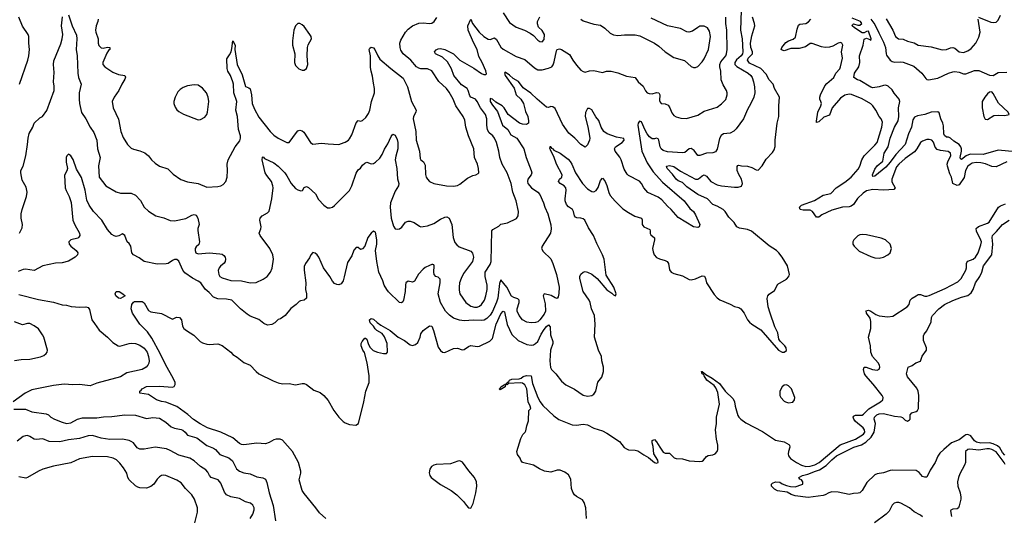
# Model space of a CAD drawing. Header units: inches. Extents: x 1603819 to 1745079, y 385938 to 533966.
# Tile 247 of 256: x 1706997 to 1716106, y 401911 to 406506. Entities that reach past the tile are written whole.
import ezdxf

# ---------------------------------------------------------------- set-up
doc = ezdxf.new("R2010")
doc.units = ezdxf.units.IN
doc.header["$MEASUREMENT"] = 0
doc.layers.add('B7400', color=7, linetype='Continuous')
doc.layers.add('B7410', color=7, linetype='Continuous')

msp = doc.modelspace()

# ---------------------------------------------------------------- linework, layer by layer
at = {"layer": 'B7400', "color": 5}
for points, elevation in [([(1706995.2, 405910), (1707073.9, 406130), (1707083.2, 406170), (1707089, 406229), (1707080.8, 406290), (1707082, 406350), (1707076.9, 406370), (1707024.7, 406444.7), (1706988.6, 406530)], 280), ([(1706996.2, 404530), (1707019.1, 404580.9), (1707024.5, 404610), (1707011.8, 404670), (1707011.6, 404710), (1707020.7, 404750), (1707061.6, 404870), (1707067.8, 404910), (1707057.5, 404957.5), (1707021, 405021), (1707006.6, 405090), (1707009.4, 405109.4), (1707029.5, 405150), (1707053.7, 405246.3), (1707070.9, 405350), (1707075.1, 405410), (1707086, 405454), (1707118, 405510), (1707132.9, 405547.1), (1707183.2, 405596.8), (1707209, 405611), (1707250, 405664.7), (1707315.7, 405850), (1707317.8, 405890), (1707311.6, 405931.6), (1707317.4, 406017.4), (1707311.6, 406090), (1707313.5, 406126.5), (1707378, 406282), (1707391.4, 406330), (1707396.5, 406370), (1707384.7, 406450), (1707393.5, 406533.5)], 260), ([(1707450.2, 406550), (1707482, 406450), (1707521.6, 406361.6), (1707524.7, 406330), (1707520.1, 406230), (1707530.1, 406170), (1707535.4, 406010), (1707542.8, 405970), (1707564.9, 405910), (1707549.2, 405830), (1707547.3, 405770), (1707551.3, 405730), (1707570, 405647.3), (1707609.3, 405589.3), (1707649, 405510), (1707682.2, 405462.2), (1707712.1, 405392.1), (1707717.4, 405310), (1707741.5, 405230), (1707727.5, 405152.5), (1707732.7, 405050), (1707795.5, 404970), (1707890, 404912.7), (1707930, 404902), (1708030, 404900.4), (1708070, 404881.3), (1708114.5, 404834.5), (1708150, 404770.5), (1708190, 404734), (1708256, 404690), (1708330, 404673.8), (1708390, 404649.1), (1708430, 404644), (1708533.3, 404666.7), (1708590, 404697.6), (1708610, 404703.8), (1708630, 404698), (1708645.3, 404670), (1708658, 404610), (1708646.6, 404573.4), (1708645.5, 404554.5), (1708661.3, 404450), (1708654, 404426), (1708630, 404406), (1708620.4, 404390), (1708619.5, 404370), (1708626.7, 404350), (1708650, 404339.5), (1708750, 404350.3), (1708850, 404339.5), (1708870, 404335.3), (1708885.4, 404325.4), (1708898, 404310), (1708900.9, 404290), (1708897.4, 404270), (1708887.7, 404252.3), (1708853.9, 404226.1), (1708842, 404210), (1708834.3, 404185.7), (1708838.3, 404150), (1708850.2, 404130.2), (1708870, 404118.5), (1708950, 404094.5), (1709050, 404088.6), (1709130, 404071.8), (1709185, 404075), (1709250, 404104.4), (1709286.6, 404130), (1709318.7, 404170), (1709333.6, 404206.4), (1709345.9, 404290), (1709340.2, 404330), (1709310.4, 404390.4), (1709220.9, 404510), (1709213.2, 404530), (1709229.3, 404570), (1709231.7, 404588.3), (1709219, 404650), (1709222, 404670), (1709242, 404690), (1709290, 404718.8), (1709304.5, 404735.5), (1709329.4, 404849.4), (1709342, 404950), (1709340.5, 404970), (1709328.4, 405010), (1709283.5, 405063.5), (1709268.1, 405090), (1709242, 405210), (1709245.2, 405234.8), (1709250, 405236), (1709262.8, 405222.8), (1709350, 405180.8), (1709390, 405152), (1709450.1, 405090), (1709470, 405062.8), (1709510, 404990.3), (1709550, 404945), (1709570, 404931.1), (1709597.2, 404922.8), (1709613.1, 404926.9), (1709630, 404954.4), (1709650, 404962.4), (1709670, 404953.7), (1709733.7, 404893.7), (1709761.1, 404841.1), (1709810, 404790.7), (1709845.5, 404765.5), (1709870, 404764.9), (1709890, 404770.6), (1709910, 404788), (1710000, 404877)], 260), ([(1707723.1, 406510), (1707720.3, 406490), (1707705.3, 406450), (1707699, 406410), (1707702.3, 406390), (1707724.9, 406330), (1707724.4, 406290), (1707730, 406266), (1707750, 406245.5), (1707770, 406242), (1707810, 406251), (1707831.3, 406250), (1707831, 406230), (1707819.8, 406220.2), (1707804.9, 406195.1), (1707766, 406110), (1707767.3, 406090), (1707784, 406070), (1707859.5, 406019.5), (1707910, 405999.7), (1707970, 405990.3), (1707975.6, 405975.6), (1707970, 405955.1), (1707941.1, 405910), (1707913.7, 405850), (1707870, 405789.3), (1707853.7, 405750), (1707862, 405690), (1707910, 405586.8), (1707934, 405470), (1707955.6, 405415.6), (1707994.4, 405350), (1708030, 405316.4), (1708050, 405307.2), (1708110, 405293.4), (1708153.8, 405273.8), (1708187.8, 405247.8), (1708215.8, 405210), (1708250, 405178), (1708292.1, 405152.1), (1708367, 405127), (1708418, 405078), (1708487.4, 405027.4), (1708550, 405006.7), (1708650, 404990.4), (1708730, 404956.4), (1708830, 404963), (1708858, 404970), (1708879.1, 404980.9), (1708904.5, 405010), (1708915.4, 405050), (1708919.7, 405110), (1708917.6, 405170), (1708925.3, 405210), (1708990, 405330.4), (1709033.6, 405386.4), (1709040.5, 405410), (1709039.2, 405430), (1709022.3, 405490), (1709012.3, 405610), (1708998.5, 405670), (1709005.9, 405750), (1708979.3, 405830), (1708974.5, 405910), (1708969.3, 405930), (1708946.8, 405990), (1708923.2, 406030), (1708915.6, 406055.6), (1708915, 406145), (1708939.7, 406180.3), (1708953.7, 406210), (1708961.4, 406238.6), (1708970, 406311.3), (1708990, 406271.3), (1708988.2, 406230), (1709009.4, 406090), (1709055.4, 405995.4), (1709087.7, 405887.7), (1709116.2, 405876.2), (1709130, 405865.5), (1709143.4, 405810), (1709147.7, 405730), (1709170, 405676.9), (1709210, 405603.6), (1709313.1, 405470), (1709350, 405436), (1709390, 405410.3), (1709470, 405368.2), (1709490, 405370.6), (1709557.1, 405462.9), (1709570, 405476.3), (1709590, 405483), (1709610, 405478), (1709625.7, 405465.7), (1709688.6, 405368.6), (1709710, 405354), (1709790, 405364.9), (1709850, 405356.3), (1709950, 405352), (1710000, 405368.3)], 280), ([(1710000, 404127), (1709991.2, 404088.8), (1709970, 404062.8), (1709950, 404054), (1709930, 404056.3), (1709910, 404065.5), (1709890, 404085.5), (1709866, 404130), (1709807.1, 404210), (1709765.3, 404310), (1709750.1, 404330.1), (1709730, 404344.9), (1709708.3, 404351.7), (1709691.1, 404330), (1709678.7, 404301.3), (1709640.4, 404250), (1709630, 404222), (1709628.4, 404190), (1709644.5, 404070), (1709641.7, 404010), (1709650.9, 403970), (1709649.3, 403930), (1709630, 403910.7), (1709595.5, 403904.5), (1709582.5, 403897.5), (1709555.3, 403870), (1709506.8, 403833.2), (1709454, 403770), (1709410, 403738.8), (1709390, 403730.7), (1709358, 403702), (1709330, 403687.3), (1709290, 403678.8), (1709255.2, 403695.2), (1709210, 403733), (1709130, 403763.1), (1709100.5, 403780.5), (1709039.1, 403830), (1708961, 403910), (1708910, 403921.6), (1708830, 403922.6), (1708790, 403940.3), (1708750, 403981.6), (1708712, 404012), (1708674, 404070), (1708650, 404088), (1708595.6, 404115.6), (1708525.2, 404165.2), (1708507.9, 404187.9), (1708470, 404270.4), (1708450, 404288.7), (1708430, 404287.4), (1708410, 404279.5), (1708370, 404250.3), (1708353.9, 404246.1), (1708270, 404245.5), (1708150, 404268.5), (1708103.9, 404303.9), (1708050.2, 404330.2), (1708034.9, 404350), (1708025.5, 404410), (1708010, 404434), (1707991.3, 404451.3), (1707970, 404510.8), (1707950, 404525.5), (1707914, 404506), (1707890, 404500.9), (1707870, 404504.9), (1707850, 404518), (1707810, 404565.3), (1707757.3, 404650), (1707681.1, 404730), (1707640.7, 404790), (1707617.4, 404837.4), (1707604.4, 404930), (1707570, 405044.4), (1707522.3, 405122.3), (1707493.1, 405213.1), (1707470, 405246.4), (1707450, 405262), (1707434.3, 405245.7), (1707428.8, 405230), (1707428.7, 405188.7), (1707438.9, 405130), (1707433.5, 405106.5), (1707413.1, 405066.9), (1707419.5, 404950), (1707426.1, 404926.1), (1707454.6, 404870), (1707473.3, 404813.3), (1707489.9, 404649.9), (1707507.2, 404607.2), (1707552, 404530), (1707554, 404510), (1707545.6, 404494.4), (1707534.2, 404485.8), (1707471.1, 404468.9), (1707453.6, 404450), (1707456.3, 404430), (1707469.7, 404410), (1707518.7, 404370), (1707535.1, 404350), (1707533.6, 404330), (1707511.6, 404308.4), (1707448.8, 404271.2), (1707390, 404256.1), (1707330, 404252.1), (1707211, 404229), (1707130, 404186.5), (1707050, 404197.3), (1707030, 404194.9), (1706984.6, 404175.4)], 240), ([(1706990, 403963.9), (1707170, 403917.2), (1707310, 403893.1), (1707390, 403868.5), (1707430, 403864.7), (1707472.9, 403852.9), (1707554.4, 403845.6), (1707610, 403848.7), (1707630, 403842), (1707644.7, 403824.7), (1707666, 403730), (1707690, 403694), (1707733.6, 403633.6), (1707809.2, 403570), (1707858, 403518), (1707907.2, 403487.2), (1707924.1, 403484.1), (1708009.1, 403510.9), (1708030, 403512.4), (1708070, 403509.7), (1708110, 403496.3), (1708150, 403468), (1708177.8, 403430), (1708189.7, 403390), (1708194, 403350), (1708191.1, 403328.9), (1708183.7, 403310), (1708166, 403290), (1708129, 403270), (1707990, 403238.3), (1707930, 403202.8), (1707710, 403142.8), (1707650, 403119.5), (1707550, 403132.4), (1707490, 403128.2), (1707410, 403134.9), (1707310, 403122), (1707110, 403080.3), (1707049.2, 403050), (1706938, 402970)], 240), ([(1709830.7, 401890.7), (1709770, 401942.7), (1709737, 401990), (1709630, 402121.2), (1709611.3, 402151.3), (1709583.1, 402250), (1709599.1, 402310), (1709597.7, 402330), (1709576.3, 402410), (1709519.7, 402510), (1709430, 402617.4), (1709406.3, 402626.3), (1709370, 402624.7), (1709350, 402618.3), (1709306.9, 402593.1), (1709270, 402583), (1709192.2, 402587.8), (1709070, 402574), (1709050, 402576.4), (1709030, 402586.2), (1708970, 402638.5), (1708858.9, 402690), (1708734.7, 402730), (1708666.4, 402766.4), (1708606.6, 402806.6), (1708552.6, 402852.6), (1708450, 402926.5), (1708350, 402966), (1708310, 402972.7), (1708263.6, 402990), (1708190, 403039.5), (1708108.7, 403050), (1708109.3, 403070), (1708122, 403078), (1708129.4, 403090), (1708170, 403111.2), (1708290, 403116.9), (1708410, 403106.9), (1708427.7, 403112.3), (1708437.1, 403130), (1708434.5, 403150), (1708417.7, 403190), (1708348.8, 403310), (1708298.2, 403418.2), (1708219.9, 403559.9), (1708178.7, 403618.7), (1708108, 403690), (1708041.2, 403790), (1708029.2, 403830), (1708035.3, 403870), (1708050, 403894), (1708060.4, 403899.6), (1708130, 403898.8), (1708150, 403886), (1708190, 403816), (1708210, 403804), (1708310, 403787.3), (1708410, 403736), (1708447, 403753), (1708474.8, 403750), (1708495.3, 403730), (1708504.4, 403670), (1708517.1, 403650), (1708539.1, 403630), (1708607, 403587), (1708667.2, 403527.2), (1708690, 403514.9), (1708730, 403503.7), (1708750, 403501.3), (1708830, 403507.3), (1708870.4, 403490.4), (1708950, 403430.8), (1708968.8, 403408.8), (1709010, 403383), (1709070, 403333), (1709130.3, 403310.3), (1709184, 403250), (1709210, 403230.6), (1709343.4, 403163.4), (1709387.1, 403147.1), (1709430, 403137.6), (1709490, 403140.4), (1709550, 403128.2), (1709610, 403140.4), (1709630, 403139.3), (1709650.3, 403130.3), (1709719.9, 403079.9), (1709776.1, 403056.1), (1709810, 403030.6), (1709850, 402983), (1709903.7, 402890), (1709948.9, 402830), (1709989.5, 402789.5), (1710000, 402782.2)], 220), ([(1706950, 403352.2), (1707010, 403362), (1707090, 403363.8), (1707190, 403386), (1707219.7, 403400.3), (1707241.7, 403418.3), (1707252.3, 403430), (1707256.2, 403450), (1707219.6, 403570), (1707209.6, 403590), (1707170, 403645.1), (1707130, 403675.1), (1707090, 403695.1), (1707070, 403695.1), (1707023.2, 403683.2), (1706950, 403711.3)], 260), ([(1706942.7, 402902.7), (1707050, 402902.4), (1707110, 402877.1), (1707240.9, 402860.9), (1707264.5, 402850), (1707286.3, 402830), (1707319.6, 402810), (1707390, 402781), (1707430, 402770.9), (1707470, 402776.5), (1707533.4, 402810), (1707577.7, 402822.3), (1707710, 402824), (1707772.4, 402832.4), (1707850, 402833.8), (1707970, 402848.9), (1708068.5, 402848.5), (1708170, 402816.1), (1708230, 402826.6), (1708290, 402818), (1708350, 402782), (1708399.2, 402739.2), (1708430, 402727.9), (1708490, 402715.6), (1708507.4, 402707.4), (1708528.3, 402690), (1708550, 402661.8), (1708636, 402636), (1708730, 402567.6), (1708790, 402542.7), (1708809.6, 402530), (1708850, 402484.2), (1708933.3, 402453.3), (1708965.9, 402425.9), (1709004.5, 402350), (1709030, 402328.3), (1709070, 402314.7), (1709130, 402303.9), (1709190, 402277.7), (1709248, 402268), (1709270, 402254.5), (1709283.9, 402223.9), (1709304.5, 402130), (1709343.5, 402010), (1709363.5, 401870)], 240), ([(1709129.1, 401890.9), (1709154.8, 401930), (1709167.6, 401970), (1709166.2, 401990), (1709155.4, 402015.4), (1709133.2, 402033.2), (1709085.8, 402045.8), (1709030, 402076), (1708950, 402092.2), (1708911.6, 402111.6), (1708893.3, 402133.3), (1708858.8, 402218.8), (1708833.6, 402250), (1708770, 402271.2), (1708752.6, 402290), (1708738.6, 402318.6), (1708720, 402340), (1708670, 402373.7), (1708610, 402425.1), (1708570, 402448.3), (1708470, 402477.8), (1708390, 402521.7), (1708354.2, 402534.2), (1708250, 402552), (1708150, 402532.1), (1708110, 402532), (1708084.7, 402544.7), (1708050, 402591.1), (1708030, 402605.1), (1708010, 402611.9), (1707950, 402624.2), (1707830, 402623.5), (1707750, 402634.8), (1707670, 402658.2), (1707630, 402656.1), (1707550, 402629.8), (1707450, 402618.2), (1707370, 402600.2), (1707270, 402604), (1707210, 402627.6), (1707150, 402621.6), (1707130, 402626), (1707090, 402651.3), (1707070, 402658), (1707050, 402655.8), (1707030, 402649.6), (1706974.7, 402605.3)], 260), ([(1708617.7, 401850), (1708643.1, 401950), (1708643.5, 401990), (1708614.7, 402070), (1708591.2, 402110), (1708531.5, 402170), (1708490, 402220.5), (1708450, 402247.2), (1708350, 402287.6), (1708330, 402291.8), (1708310.4, 402289.6), (1708290, 402277.2), (1708270, 402256), (1708239.3, 402210), (1708210, 402186), (1708170, 402173), (1708110, 402174), (1708090, 402179.7), (1708070, 402192.8), (1708009.8, 402249.8), (1707998.5, 402270), (1707988.3, 402310), (1707959.3, 402359.3), (1707924.4, 402404.4), (1707893.3, 402433.3), (1707862, 402450), (1707810, 402461.9), (1707670, 402464), (1707550, 402444.6), (1707470, 402406), (1707310, 402375.3), (1707210, 402347.3), (1707170, 402329.8), (1707070, 402269.7), (1707054.5, 402265.5), (1706990, 402278)], 280)]:
    msp.add_lwpolyline(points, dxfattribs=dict(at, elevation=elevation))
for points, elevation in [([(1709590, 406469.3), (1709570, 406469.3), (1709550, 406449.3), (1709533.4, 406410), (1709521.3, 406310), (1709521.3, 406270), (1709541.3, 406190), (1709539.5, 406110), (1709550, 406082.8), (1709578.8, 406050), (1709610, 406039.3), (1709630, 406039.3), (1709650, 406054.8), (1709662.4, 406090), (1709657.4, 406170), (1709659.7, 406250), (1709665.7, 406274.3), (1709696.9, 406330), (1709693, 406350), (1709681.3, 406370), (1709630, 406442), (1709610, 406459.3)], 320), ([(1708610, 405904.2), (1708550, 405892.8), (1708510, 405879.8), (1708480.5, 405859.5), (1708460.9, 405839.1), (1708434.7, 405790), (1708424.4, 405750), (1708424, 405730), (1708436.9, 405696.9), (1708452.2, 405672.2), (1708470, 405655.3), (1708511.8, 405631.8), (1708650, 405580.9), (1708670, 405581.7), (1708710, 405604.6), (1708729.7, 405630), (1708735.3, 405650), (1708747.1, 405750), (1708740.8, 405790), (1708724.7, 405830), (1708690, 405871.6), (1708650, 405899.8)], 320), ([(1707930, 403926.6), (1707910, 403929.5), (1707887.3, 403950), (1707880.9, 403970), (1707890, 403990.6), (1707918, 403990), (1707952, 403970), (1707974, 403950)], 220)]:
    msp.add_lwpolyline(points, close=True, dxfattribs=dict(at, elevation=elevation))
at = {"layer": 'B7410', "color": 5}
for points, elevation in [([(1713671.9, 406590), (1713667.1, 406410), (1713680.8, 406330), (1713687.7, 406210), (1713683.9, 406190), (1713670.9, 406170), (1713630, 406135.9), (1713612, 406110), (1713613.5, 406090), (1713632.3, 406072.3), (1713736.9, 406010), (1713760.3, 405990), (1713772.6, 405970), (1713787.3, 405930), (1713796.5, 405883.5), (1713797.7, 405830), (1713789.7, 405790.3), (1713762, 405730), (1713730, 405674.8), (1713693.3, 405590), (1713624.6, 405495.4), (1713604.4, 405475.6), (1713570, 405457), (1713510, 405450.2), (1713486.7, 405433.3), (1713472.7, 405407.3), (1713450, 405306.8), (1713435.2, 405284.8), (1713410, 405274.4), (1713350, 405271.5), (1713290, 405248.9), (1713270, 405250.4), (1713236.2, 405296.2), (1713210, 405314.9), (1713190, 405311.6), (1713150, 405275.8), (1713130, 405272.9), (1712990, 405283.2), (1712950, 405294.4), (1712930.8, 405310.8), (1712921.4, 405330), (1712910, 405390.8), (1712902.9, 405402.9), (1712890, 405408.9), (1712870, 405402.6), (1712850, 405404.3), (1712823.5, 405423.5), (1712801.1, 405450), (1712783, 405483), (1712750, 405560.5), (1712730, 405567.3), (1712720.5, 405550), (1712716.9, 405530), (1712751.5, 405290), (1712801.5, 405181.5), (1712859.3, 405099.3), (1712943.9, 405003.9), (1713145.1, 404830), (1713197.7, 404757.7), (1713231.5, 404730), (1713250, 404701.2), (1713289, 404610), (1713282, 404590), (1713270, 404582.8), (1713230, 404590.8), (1713090, 404676.3), (1713025.5, 404750), (1712990, 404780.4), (1712938.6, 404838.6), (1712903.2, 404863.2), (1712810, 404906.7), (1712770.4, 404950), (1712750.2, 404990.2), (1712731.2, 405011.2), (1712630, 405065.5), (1712617.7, 405077.7), (1712590, 405122.8), (1712563.2, 405210), (1712550, 405234), (1712506.3, 405290), (1712500.3, 405310), (1712509.4, 405330.6), (1712571.8, 405370), (1712588.2, 405390), (1712587.1, 405407.1), (1712518.3, 405418.3), (1712430.8, 405450.8), (1712402.4, 405470), (1712375.4, 405510), (1712354.2, 405574.2), (1712327.7, 405607.7), (1712290, 405670.4), (1712270, 405684.9), (1712250, 405682.8), (1712232.4, 405647.6), (1712229.8, 405610), (1712254.6, 405514.6), (1712270.5, 405410), (1712268.8, 405390), (1712250, 405346.8), (1712230, 405325.5), (1712190, 405350.3), (1712131.7, 405410), (1712077.3, 405457.3), (1712020.4, 405540.4), (1711950, 405684.6), (1711930, 405701.1), (1711910, 405702.4), (1711890, 405694.4), (1711870, 405695.3), (1711784.9, 405770), (1711727.4, 405827.4), (1711653.9, 405873.9), (1711613.2, 405933.2), (1711561.8, 405961.8), (1711530, 405993.5), (1711490, 406020.4), (1711483.9, 406010), (1711489.3, 405990), (1711572, 405872), (1711590.9, 405810), (1711632.3, 405770), (1711658.9, 405730), (1711677.6, 405657.6), (1711698.4, 405610), (1711705.1, 405570), (1711703, 405550), (1711685.1, 405534.9), (1711650, 405539.4), (1711620.2, 405550), (1711517, 405630), (1711480.7, 405690), (1711460.7, 405710), (1711402.8, 405742.8), (1711370, 405770.2), (1711350, 405776.3), (1711351.1, 405750), (1711370, 405715.3), (1711416.9, 405656.9), (1711464.8, 405530), (1711513.2, 405490), (1711540.6, 405440.6), (1711595.9, 405410), (1711662, 405310), (1711682.2, 405230), (1711730.5, 405110), (1711734.8, 405090), (1711730.5, 405069.5), (1711699.7, 405030), (1711694.7, 405010), (1711699.2, 404990), (1711731.8, 404951.8), (1711791.6, 404910), (1711808.6, 404888.6), (1711844.4, 404810), (1711855.1, 404770), (1711884.5, 404710), (1711910, 404608), (1711914.3, 404570), (1711907.3, 404530), (1711829.7, 404410.3), (1711826, 404390), (1711840.5, 404360.5), (1711910, 404293), (1711930, 404249.6), (1711962.3, 404150), (1711987.1, 404030), (1711986.5, 403973.5), (1711978.6, 403941.4), (1711970, 403928), (1711950, 403932.2), (1711913.8, 403953.8), (1711850, 403968.2), (1711841.4, 403950), (1711857.2, 403877.2), (1711861.8, 403810), (1711850, 403780.7), (1711810, 403728.3), (1711790, 403711.1), (1711770, 403704.7), (1711730, 403701.5), (1711690, 403708.4), (1711650, 403730.2), (1711617.5, 403770), (1711600.6, 403810), (1711598.3, 403830), (1711618, 403890), (1711618, 403910), (1711604.3, 403924.3), (1711570, 403935.1), (1711548, 403948), (1711502.7, 404030), (1711450, 404098), (1711434.7, 404065.3), (1711421.7, 403930), (1711410, 403891.3), (1711370, 403805), (1711349, 403771), (1711319.3, 403740.7), (1711293, 403727), (1711270, 403723.3), (1711194.9, 403725.1), (1711110, 403718.5), (1711065.5, 403725.5), (1711010, 403746), (1710973.4, 403773.4), (1710937.8, 403810), (1710890.1, 403890.1), (1710870.2, 403970), (1710888.3, 404070), (1710886.5, 404106.5), (1710870, 404124.9), (1710847.3, 404130), (1710830.4, 404150), (1710827.9, 404170), (1710833.1, 404230), (1710830, 404237.3), (1710819.5, 404239.5), (1710810, 404240.4), (1710790, 404231.8), (1710750, 404212.8), (1710730, 404198), (1710687.9, 404152.1), (1710650, 404085.5), (1710630, 404078.4), (1710590, 404087.7), (1710570, 404071), (1710565.1, 404050), (1710563.1, 403990), (1710549.6, 403910.4), (1710543.2, 403896.8), (1710530, 403886), (1710510, 403890.8), (1710410, 403987.7), (1710393, 404010), (1710370, 404050.8), (1710356.9, 404090), (1710318.5, 404170), (1710300.2, 404270), (1710289.4, 404370), (1710300.9, 404430), (1710300.9, 404470), (1710290, 404541), (1710270, 404548.4), (1710248.7, 404530), (1710218.5, 404490), (1710190.9, 404410), (1710170, 404386.4), (1710150, 404380.5), (1710130, 404398), (1710110, 404397.3), (1710090, 404373.4), (1710070, 404321), (1710030, 404258), (1710000, 404127)], 240), ([(1710000, 404877), (1710050, 404926.4), (1710070.5, 404969.5), (1710110, 405085.5), (1710130, 405118), (1710150, 405133), (1710170, 405159.3), (1710190, 405178.4), (1710210, 405188.2), (1710250, 405173.4), (1710270, 405175.5), (1710290, 405186.4), (1710330, 405225.3), (1710350, 405258), (1710370.9, 405309.1), (1710404.1, 405355.9), (1710435.1, 405424.9), (1710450, 405446.8), (1710470, 405436.3), (1710490, 405398.8), (1710496.2, 405370), (1710497.1, 405310), (1710476.3, 405243.7), (1710472.4, 405210), (1710486, 405130), (1710492.8, 405032.8), (1710505.2, 404990), (1710502.4, 404970), (1710470, 404919.6), (1710426.8, 404810), (1710423.9, 404770), (1710434.9, 404670), (1710454.6, 404594.6), (1710470.6, 404570.6), (1710490, 404566.4), (1710510, 404570.6), (1710533.4, 404586.6), (1710566.3, 404633.7), (1710590, 404642), (1710610, 404642), (1710646.8, 404630), (1710695.2, 404595.2), (1710710, 404590.6), (1710730, 404592.7), (1710770, 404599.5), (1710830, 404620.2), (1710890, 404660.7), (1710930, 404680.2), (1710950, 404681.7), (1710970, 404670.4), (1710995.6, 404610), (1711006.7, 404490), (1711023.9, 404443.9), (1711042, 404422), (1711064.5, 404404.5), (1711170, 404363.8), (1711186, 404346), (1711195.8, 404310), (1711185.3, 404270), (1711103, 404157), (1711080.2, 404110), (1711066.8, 404070), (1711061.6, 404030), (1711062.2, 404002.2), (1711070.2, 403970.2), (1711125.5, 403890), (1711170, 403855.9), (1711205.9, 403845.9), (1711230, 403847.3), (1711250, 403855), (1711270.7, 403870), (1711298.3, 403910), (1711310.6, 403950), (1711321, 404010), (1711323.4, 404050), (1711304.2, 404130), (1711304.8, 404170), (1711350, 404240.5), (1711360.4, 404270), (1711366.6, 404553.4), (1711374.5, 404565.5), (1711430, 404596), (1711450, 404614.8), (1711510, 404625.5), (1711593.3, 404666.7), (1711609.7, 404690.3), (1711612.4, 404730), (1711590.9, 404830), (1711558.5, 404910), (1711543.5, 404990), (1711507.7, 405087.7), (1711460.3, 405170), (1711438.3, 405230), (1711429.7, 405290), (1711409.8, 405370), (1711389.8, 405410), (1711375.3, 405430), (1711340, 405460), (1711326.3, 405486.3), (1711319.5, 405530), (1711317.7, 405590), (1711305.8, 405630), (1711259.2, 405690), (1711229, 405749), (1711213.5, 405770), (1711170.5, 405790.5), (1711161.5, 405801.5), (1711147.7, 405850), (1711135.8, 405870), (1711084.3, 405904.3), (1711012.5, 405990), (1710992.4, 406052.4), (1710956.3, 406116.3), (1710910, 406160.6), (1710844.2, 406190), (1710835.4, 406210), (1710850, 406227), (1710870, 406236.9), (1710890, 406240.7), (1710930, 406230.2), (1711011.3, 406191.3), (1711070, 406131.7), (1711198, 406058), (1711270, 406008.5), (1711290, 405998), (1711310, 405998), (1711314.5, 406005.5), (1711310, 406033.2), (1711275, 406110), (1711244, 406164), (1711230.7, 406230), (1711195.1, 406295.1), (1711147.7, 406410), (1711143.2, 406450), (1711170, 406510.4), (1711186, 406470), (1711248.1, 406390), (1711290, 406349.5), (1711330, 406326), (1711350, 406323.2), (1711390, 406337.6), (1711410, 406323.1), (1711450, 406251.8), (1711470, 406232.9), (1711590, 406165.3), (1711670, 406137.4), (1711759.7, 406059.7), (1711790, 406041.5), (1711830, 406042.6), (1711890, 406056.3), (1711919.7, 406070), (1711932.3, 406087.7), (1711943.1, 406116.9), (1711963.5, 406216.5), (1711970, 406230.5), (1711990, 406234.9), (1712010.7, 406230), (1712084.4, 406184.4), (1712115.6, 406130), (1712150, 406084.9), (1712190, 406039.3), (1712210, 406025.5), (1712230, 406019.1), (1712270, 406033.4), (1712310, 406037.3), (1712390, 406016), (1712426, 406030), (1712470, 406028.5), (1712530, 406014.6), (1712610, 405983.2), (1712690, 405972.4), (1712718.9, 405930), (1712766.3, 405890), (1712786.7, 405846.7), (1712802.4, 405830), (1712822.2, 405822.2), (1712850, 405820.2), (1712890, 405831.1), (1712910.4, 405830), (1712920.2, 405810), (1712916.7, 405756.7), (1712921.5, 405741.5), (1712932, 405732), (1712970, 405727.8), (1712995.2, 405715.2), (1713011.7, 405690), (1713030, 405644.9), (1713050, 405618), (1713070, 405606), (1713113.8, 405593.8), (1713167.6, 405592.4), (1713270, 405622.4), (1713330, 405659.5), (1713450, 405695.3), (1713490, 405726.7), (1713530, 405768.2), (1713541, 405810), (1713541.1, 405830), (1713535.8, 405850), (1713504.4, 405904.4), (1713486.4, 405950), (1713485.2, 406030), (1713474, 406070), (1713473.2, 406090), (1713484.1, 406115.9), (1713529, 406170), (1713536.8, 406190), (1713542.3, 406230), (1713538.7, 406410), (1713531.4, 406470), (1713530.7, 406530.7)], 260), ([(1710000, 402782.2), (1710010, 402775.3), (1710050, 402761.3), (1710105.8, 402754.2), (1710131.8, 402770), (1710181.4, 402970), (1710200.5, 403070), (1710229.7, 403150), (1710231.8, 403211.8), (1710212.4, 403330), (1710188.4, 403428.4), (1710172.7, 403450), (1710156, 403490), (1710157.2, 403510), (1710166, 403530), (1710190, 403561), (1710198, 403558), (1710210, 403551.3), (1710220.3, 403510), (1710237.5, 403477.5), (1710266.4, 403446.4), (1710309, 403429), (1710362.8, 403417.2), (1710390, 403418.4), (1710399.7, 403430), (1710395.9, 403510), (1710373.4, 403573.4), (1710350, 403603.8), (1710301.6, 403630), (1710285.2, 403645.2), (1710270, 403669.4), (1710240.7, 403700.7), (1710234, 403730), (1710250, 403742.8), (1710270, 403734.9), (1710303.9, 403703.9), (1710339.6, 403679.6), (1710425.3, 403630), (1710497.4, 403570), (1710556.4, 403536.4), (1710610, 403496.5), (1710630, 403491.8), (1710658.8, 403501.2), (1710679.5, 403520.5), (1710702.6, 403570), (1710710, 403598.8), (1710730, 403630.4), (1710790, 403672.4), (1710810, 403670.6), (1710826.3, 403630), (1710870, 403475.5), (1710890, 403444.9), (1710910, 403428.5), (1710930, 403425.7), (1711010, 403465.3), (1711046.5, 403466.5), (1711090, 403450.3), (1711110, 403453.4), (1711150, 403481.7), (1711170, 403490.3), (1711230, 403482.8), (1711250, 403485.3), (1711348, 403532), (1711370, 403556.4), (1711406.3, 403690), (1711450, 403785.8), (1711470, 403810.3), (1711482, 403802), (1711486.8, 403786.8), (1711506, 403686), (1711550, 403594.6), (1711610, 403537.3), (1711690, 403502.3), (1711730, 403494.3), (1711750, 403498.5), (1711770, 403510.2), (1711790.4, 403530), (1711823.1, 403596.9), (1711850, 403638.9), (1711870, 403666.2), (1711890, 403681.8), (1711904.9, 403664.9), (1711907.2, 403590), (1711928.4, 403530), (1711928.3, 403510), (1711907.9, 403447.9), (1711900.9, 403350), (1711909.5, 403289.5), (1711917.8, 403270), (1711958.6, 403230), (1712010, 403162), (1712050, 403128.3), (1712130, 403087.5), (1712210, 403031.3), (1712250, 403021.8), (1712290, 403029), (1712310, 403042.6), (1712327.6, 403070), (1712346.6, 403153.4), (1712382, 403198), (1712398, 403250), (1712398.5, 403290), (1712381.5, 403350), (1712378.5, 403390), (1712350.7, 403450), (1712314.8, 403570), (1712320.2, 403690), (1712314.9, 403770), (1712286.2, 403830), (1712275.5, 403890), (1712266.6, 403910), (1712208.9, 403990), (1712179.6, 404110), (1712179.5, 404130), (1712187.7, 404152.3), (1712209.5, 404170.5), (1712230, 404174.8), (1712250, 404170.7), (1712290, 404150.6), (1712340.5, 404110), (1712430, 404007.7), (1712475.9, 403975.9), (1712490, 403961), (1712510, 403952), (1712516, 403970), (1712494.7, 404030), (1712423.5, 404143.5), (1712404.8, 404290), (1712389.6, 404330.4), (1712335.6, 404435.6), (1712306.1, 404510), (1712259.6, 404579.6), (1712224.9, 404650), (1712210, 404663), (1712190, 404669.9), (1712151.3, 404671.3), (1712139.7, 404679.7), (1712130.5, 404690.5), (1712121, 404730), (1712110.8, 404750), (1712073.1, 404773.1), (1712055.3, 404795.3), (1712044.6, 404830), (1712043.5, 404850), (1712053.7, 404930), (1712051.1, 404950), (1712034.5, 404970), (1711997.6, 404990), (1711982.4, 405010), (1711991.6, 405030), (1712012.4, 405047.6), (1712015.6, 405070), (1711963.2, 405170), (1711939.1, 405239.1), (1711910, 405293.2), (1711903, 405317), (1711906, 405326), (1711902, 405330), (1711907, 405333), (1711910, 405332.2), (1711916.7, 405316.7), (1711930, 405310.3), (1711938.9, 405298.9), (1711996.1, 405270), (1712070, 405215), (1712090, 405193.6), (1712104.4, 405170), (1712138.8, 405090), (1712203.6, 404990), (1712250, 404939.7), (1712290, 404916.9), (1712310, 404914.6), (1712330, 404925.3), (1712350, 404953), (1712370, 405018.8), (1712390, 405040.5), (1712410, 405014.9), (1712430, 404970.4), (1712446.9, 404906.9), (1712459.9, 404879.9), (1712507.1, 404827.1), (1712577.4, 404757.4), (1712630, 404721.1), (1712688.4, 404688.4), (1712750.5, 404670), (1712755.6, 404655.6), (1712756, 404610), (1712760.7, 404600.7), (1712770, 404588.9), (1712826.1, 404566.1), (1712831.2, 404551.2), (1712830, 404528), (1712836.5, 404516.5), (1712868.6, 404488.6), (1712871.5, 404470), (1712851, 404390), (1712856.7, 404356.7), (1712867.9, 404330), (1712890, 404307.2), (1712914.9, 404294.9), (1712970, 404279), (1712988.2, 404268.2), (1712999, 404250), (1713010.3, 404190.3), (1713023, 404170), (1713050, 404156.5), (1713130, 404136), (1713190, 404101.1), (1713210, 404099.5), (1713250, 404107.6), (1713310, 404137.6), (1713332.2, 404132.2), (1713342.4, 404110), (1713350.3, 404070), (1713422.3, 403962.3), (1713450, 403932.2), (1713475.6, 403915.6), (1713570, 403875.5), (1713610, 403852.2), (1713650, 403842), (1713670, 403830.4), (1713700.4, 403790), (1713730.5, 403730), (1713748.9, 403708.9), (1713770, 403688.2), (1713855.3, 403635.3), (1714016, 403450), (1714050, 403430.8), (1714070, 403430.8), (1714090, 403444.7), (1714089.2, 403470), (1714076, 403490), (1714031.8, 403531.8), (1714021.2, 403550), (1714011.3, 403610), (1713983, 403663), (1713939.1, 403790), (1713923.1, 403850), (1713912.1, 403927.9), (1713918, 403950), (1713930, 403966.8), (1713980.1, 403999.9), (1714010, 404060.5), (1714090, 404106.7), (1714111.6, 404130), (1714116.6, 404143.4), (1714118.7, 404150), (1714099.1, 404230), (1714049.8, 404309.8), (1714019.6, 404350), (1713998.4, 404370), (1713930, 404412.2), (1713766.9, 404550), (1713730, 404563.9), (1713655.8, 404575.8), (1713631.5, 404590), (1713606.7, 404630), (1713558.5, 404678.5), (1713523.7, 404730), (1713505, 404750), (1713450, 404780.4), (1713410, 404795.8), (1713359.8, 404850), (1713270, 404889.9), (1713170, 404958.7), (1713130, 404999.5), (1713090, 405016.2), (1713070.5, 405030), (1713037.5, 405077.5), (1712986.9, 405130), (1712981.6, 405150), (1713010, 405157), (1713050, 405147), (1713110, 405106), (1713250, 405031), (1713270.5, 405029.5), (1713290, 405041.5), (1713310, 405062.8), (1713330, 405069.1), (1713350, 405056.9), (1713390, 405008), (1713450, 404978.9), (1713490, 404969.5), (1713610, 404956), (1713643.5, 404956.5), (1713673.5, 404966.5), (1713685.3, 404990), (1713675.8, 405030), (1713650, 405072.6), (1713634.8, 405110), (1713633.7, 405146.3), (1713642.6, 405157.4), (1713650, 405161.1), (1713674.4, 405154.4), (1713731.4, 405151.4), (1713770, 405138.9), (1713810, 405116.9), (1713830, 405114), (1713866.1, 405153.9), (1713904, 405216), (1713963.1, 405276.9), (1713977.1, 405302.9), (1713986, 405334), (1713985.7, 405390), (1714004.9, 405550), (1714019.8, 405610), (1714019.8, 405710), (1714028, 405790), (1713979.7, 405870), (1713966.9, 405910), (1713932.2, 405950), (1713902, 406002), (1713854, 406054), (1713750, 406104.9), (1713729.9, 406129.9), (1713737.4, 406150), (1713776, 406190), (1713776.4, 406210), (1713762.1, 406250), (1713757.7, 406290), (1713770, 406357.1), (1713797.8, 406450), (1713796.5, 406470), (1713775.4, 406530)], 220), ([(1711468.7, 406570), (1711530, 406479.3), (1711590, 406437.6), (1711668.9, 406408.9), (1711719.9, 406379.9), (1711750, 406359.1), (1711790, 406316.3), (1711810, 406304.4), (1711830, 406302.4), (1711850, 406324), (1711851, 406369), (1711830, 406407), (1711796.6, 406436.6), (1711786.5, 406466.5), (1711787.3, 406490), (1711808.4, 406531.6)], 280), ([(1715869, 406530), (1715982.7, 406482.7), (1716010, 406478.3), (1716030, 406484.2), (1716050, 406501.3), (1716070.9, 406549.1)], 180), ([(1710000, 405368.3), (1710010, 405371.6), (1710038.3, 405390), (1710050, 405402.6), (1710070, 405440.3), (1710110, 405550.3), (1710130, 405572.4), (1710150, 405567), (1710170, 405574), (1710198.3, 405601.7), (1710223, 405637), (1710235.6, 405670), (1710250.9, 405750), (1710280.5, 405830), (1710281.3, 405870), (1710270, 405918), (1710262.8, 405982.8), (1710247.8, 406030), (1710242.9, 406062.9), (1710242.2, 406170), (1710231.5, 406230), (1710236.9, 406243.1), (1710250, 406252.7), (1710270, 406245.3), (1710283.1, 406230), (1710310.2, 406170), (1710330, 406140.8), (1710430, 406054.6), (1710545, 405965), (1710585.7, 405885.7), (1710621.8, 405750), (1710664.2, 405670), (1710662.6, 405650), (1710641.6, 405610), (1710638.4, 405590), (1710661.7, 405470), (1710665, 405390), (1710695.8, 405290), (1710702.8, 405222.8), (1710708.8, 405208.8), (1710731.6, 405191.6), (1710750, 405161), (1710752.2, 405072.2), (1710758, 405050), (1710770.6, 405030), (1710790, 405008), (1710830, 404990.5), (1710947.3, 404967.3), (1711010, 404964.9), (1711046.7, 404973.3), (1711070, 404984.4), (1711140.1, 405039.9), (1711190, 405064.9), (1711218, 405070), (1711238, 405082), (1711244, 405090), (1711240.7, 405130), (1711231.2, 405170), (1711206, 405230), (1711198, 405310), (1711148.2, 405430), (1711125.3, 405510), (1711115.2, 405575.2), (1711100.4, 405610), (1711032.4, 405710), (1711007.1, 405770), (1710970, 405835.6), (1710947.2, 405870), (1710875, 405935), (1710810, 406031.3), (1710770, 406049.7), (1710710, 406051.7), (1710690, 406057.4), (1710669.9, 406069.9), (1710616.8, 406130), (1710545.4, 406190), (1710524.1, 406224.1), (1710518.2, 406250), (1710515.6, 406290), (1710522.8, 406317.2), (1710565.7, 406390), (1710590, 406417.3), (1710631.4, 406448.6), (1710690, 406472.6), (1710730, 406475.8), (1710790, 406470.3), (1710810, 406474.3), (1710831.2, 406490), (1710855.2, 406524.8)], 280), ([(1712188.7, 406510), (1712210, 406496.5), (1712310, 406464.9), (1712370, 406454.9), (1712410, 406428), (1712461, 406381), (1712490, 406367), (1712530, 406361.1), (1712593.4, 406366.6), (1712690, 406365.7), (1712735.3, 406355.3), (1712870, 406288.2), (1712910, 406260.5), (1712968.9, 406208.9), (1713050, 406155.3), (1713147.4, 406127.4), (1713210, 406074), (1713230, 406062), (1713250, 406062), (1713270, 406073.4), (1713310, 406114.9), (1713330, 406143.8), (1713368.5, 406230), (1713387.1, 406350), (1713379.8, 406399.8), (1713360.5, 406430), (1713330, 406446), (1713290, 406444.4), (1713270, 406435.1), (1713220.8, 406399.2), (1713188, 406390), (1713170, 406393), (1713110, 406423), (1712990, 406448.7), (1712840.5, 406520.5)], 280), ([(1716130, 405189.7), (1716030, 405143.7), (1715990, 405148.2), (1715931.4, 405171.4), (1715890, 405180.4), (1715850, 405183.6), (1715810, 405177.1), (1715790, 405167.6), (1715769.4, 405150), (1715747.5, 405110), (1715734.3, 405045.7), (1715690, 404979), (1715670, 404972.5), (1715628.7, 404990), (1715617.4, 405050), (1715600.8, 405080.8), (1715580.2, 405150), (1715578, 405170), (1715582.7, 405190), (1715611.6, 405250), (1715608, 405270), (1715585.4, 405285.4), (1715515.6, 405295.6), (1715485.1, 405305.1), (1715465.7, 405325.7), (1715451.5, 405371.5), (1715434.3, 405390), (1715410, 405398.9), (1715390, 405398), (1715350, 405383.5), (1715331.1, 405368.9), (1715296.9, 405310), (1715275.5, 405284.5), (1715190, 405221.4), (1715130, 405167.9), (1715110, 405144.2), (1715065.5, 405030), (1715066, 405006), (1715096.5, 404950), (1715085, 404935), (1714991.4, 404928.6), (1714890, 404936.4), (1714830, 404921.6), (1714799.3, 404900.7), (1714749.6, 404850.4), (1714710, 404794.7), (1714690, 404780.3), (1714670, 404773.8), (1714607.9, 404772.1), (1714510, 404743.2), (1714418.8, 404701.2), (1714390, 404679.8), (1714370, 404678), (1714332.4, 404730), (1714310, 404744.4), (1714244.9, 404744.9), (1714218.4, 404750), (1714212.4, 404770), (1714229.7, 404790), (1714350, 404832.7), (1714430, 404882.5), (1714501, 404899), (1714550.9, 404949.1), (1714630, 405001.9), (1714688.9, 405050), (1714755.8, 405124.2), (1714769.4, 405150.6), (1714788.2, 405210), (1714810, 405245), (1714910, 405343.8), (1714930.5, 405370), (1714973.1, 405510), (1714979.3, 405559.3), (1714967.9, 405587.9), (1714949.7, 405609.7), (1714919.1, 405670), (1714890, 405709.6), (1714870, 405728.3), (1714790, 405775.1), (1714693.1, 405813.1), (1714670, 405816), (1714630, 405808), (1714590, 405780.2), (1714515.2, 405690), (1714490, 405622.4), (1714436.4, 405603.6), (1714390, 405561.2), (1714370, 405554), (1714367.5, 405567.5), (1714380.9, 405650), (1714409.9, 405710), (1714413.6, 405730), (1714409.9, 405749.9), (1714398.2, 405770), (1714398.3, 405790), (1714406.5, 405810), (1714445.7, 405894.3), (1714463.6, 405916.4), (1714529.8, 405970), (1714546.6, 406010), (1714583.7, 406050), (1714590, 406068.2), (1714608.7, 406150), (1714600.5, 406210), (1714611.6, 406270), (1714602, 406290), (1714590, 406294), (1714570, 406289.5), (1714518.5, 406261.5), (1714488.2, 406251.8), (1714450.1, 406249.9), (1714414.2, 406254.2), (1714330, 406285.7), (1714310, 406284.1), (1714265.7, 406254.3), (1714210, 406240.1), (1714130, 406238.4), (1714070, 406218.6), (1714050, 406223.1), (1714043.1, 406230), (1714047.8, 406250), (1714086.1, 406293.9), (1714109.8, 406310), (1714153.5, 406326.5), (1714175.1, 406344.9), (1714190, 406417.8), (1714203.8, 406456.2), (1714215.4, 406464.6), (1714270, 406472), (1714293.9, 406486.1), (1714316.1, 406510)], 180), ([(1716210, 405283.6), (1716050, 405297.8), (1715910, 405258.3), (1715790, 405260.5), (1715754.1, 405245.9), (1715710, 405212.7), (1715700, 405220), (1715697.5, 405230), (1715710.3, 405290), (1715711.7, 405310), (1715705.2, 405330), (1715687.8, 405350), (1715640.6, 405380.6), (1715610, 405409.9), (1715590, 405418.1), (1715570, 405419.8), (1715553.2, 405433.2), (1715546.9, 405450), (1715543.3, 405523.3), (1715537.3, 405550), (1715518.7, 405590), (1715503.8, 405643.8), (1715490, 405654), (1715430.6, 405650.6), (1715370, 405628.7), (1715302.1, 405617.9), (1715276.3, 405603.7), (1715261.5, 405578.5), (1715248, 405512), (1715218.8, 405450), (1715188.4, 405350), (1715101.5, 405258.5), (1715050, 405186.3), (1715010, 405140.5), (1714910, 405058), (1714890, 405055.3), (1714885.6, 405070), (1714910, 405124), (1714930, 405152.7), (1714982.4, 405197.6), (1714995.7, 405270), (1715030.9, 405329.1), (1715051.3, 405410), (1715091, 405510), (1715123.4, 405570), (1715131.6, 405610), (1715127.8, 405690), (1715138.8, 405750), (1715133, 405770), (1715087.1, 405827.1), (1715070, 405855.6), (1715031.8, 405891.8), (1715010, 405899.6), (1714990, 405897.8), (1714950, 405884.1), (1714890, 405875.3), (1714870, 405882.1), (1714770, 405942.9), (1714746.6, 405950), (1714713.6, 405970), (1714719.7, 406010), (1714761.7, 406070), (1714768.5, 406110), (1714767.4, 406170), (1714801, 406270), (1714810, 406324.7), (1714830, 406336), (1714863.6, 406323.6), (1714870, 406314), (1714873.2, 406330), (1714850, 406398.7), (1714830, 406396.2), (1714810, 406384), (1714790, 406383.7), (1714721.6, 406430), (1714699.7, 406450), (1714701.1, 406458.9), (1714710, 406467.7), (1714750, 406456.5), (1714770, 406456.5), (1714787.6, 406470), (1714777.4, 406490), (1714699.3, 406519.3)], 160), ([(1714871.5, 406510), (1714910, 406461.1), (1714944.1, 406384.1), (1714990, 406298.6), (1715006.8, 406250), (1715011.8, 406190), (1715017.2, 406177.2), (1715050, 406131.1), (1715070, 406118.6), (1715090, 406113), (1715150, 406116.1), (1715170, 406112.9), (1715270, 406075.2), (1715344.6, 406010), (1715380.3, 405960.3), (1715390, 405951.8), (1715404.7, 405950), (1715490, 405964.7), (1715590, 406011), (1715630, 406023.8), (1715650, 406025.4), (1715690, 406019), (1715730, 406006.1), (1715750, 406005.4), (1715830, 406034.4), (1715870, 406036.3), (1715970, 405992.5), (1716002, 405990), (1716050, 406017.1), (1716130, 406020.7)], 160), ([(1715013.2, 406513.2), (1715074.7, 406410), (1715100.4, 406350), (1715127.3, 406330), (1715170, 406324.9), (1715210, 406307.6), (1715271.1, 406291.1), (1715310.2, 406270.2), (1715430, 406255.6), (1715530, 406226), (1715570, 406228.7), (1715610, 406244.9), (1715630, 406247.4), (1715650, 406241.1), (1715690, 406208.8), (1715730, 406202.3), (1715770, 406216.9), (1715800.8, 406239.2), (1715841.8, 406290), (1715870, 406343.1), (1715882, 406390), (1715863.1, 406510)], 180), ([(1712239.7, 401890), (1712236.3, 401990), (1712220.7, 402040.7), (1712205.4, 402065.4), (1712150, 402095.1), (1712131.2, 402111.2), (1712115.2, 402135.2), (1712102.7, 402170), (1712094.7, 402254.7), (1712075.5, 402295.5), (1712040.9, 402320.9), (1711997.6, 402337.6), (1711970, 402337), (1711910, 402321.3), (1711854, 402330), (1711805.1, 402350), (1711750, 402383.5), (1711650, 402409.6), (1711632.7, 402430), (1711628.9, 402448.9), (1711602, 402482), (1711596, 402510), (1711633.2, 402630), (1711652.9, 402667.1), (1711674, 402690), (1711678.6, 402701.4), (1711689.2, 402750), (1711706, 402794), (1711707.3, 402890), (1711725.2, 402910), (1711720.7, 402930), (1711700.5, 402970), (1711687.8, 403090), (1711670, 403126.6), (1711650, 403142.7), (1711627.3, 403147.3), (1711519.6, 403140.4), (1711510.8, 403130), (1711493.2, 403126.8), (1711490, 403109.7), (1711442.5, 403082.5), (1711434, 403090), (1711443.3, 403096.7), (1711450, 403110.4), (1711496, 403136), (1711508, 403132), (1711504, 403144), (1711506.6, 403150), (1711521.5, 403158.5), (1711529.7, 403170.3), (1711550, 403179.5), (1711617.2, 403182.8), (1711638, 403190), (1711654.6, 403205.4), (1711685.2, 403214.8), (1711730, 403210.6), (1711741.6, 403141.6), (1711791.3, 403011.3), (1711812.4, 402970), (1711835.9, 402935.9), (1711940.4, 402840.4), (1711985.9, 402805.9), (1712110, 402757.1), (1712150, 402755.1), (1712210, 402763.8), (1712250, 402758), (1712310, 402727.2), (1712390, 402701.6), (1712430, 402681.2), (1712545, 402605), (1712589.3, 402549.3), (1712610, 402534.3), (1712630, 402526.8), (1712690, 402522.6), (1712716, 402516), (1712770, 402478.7), (1712815.1, 402455.1), (1712870, 402410.2), (1712890, 402403.8), (1712903.6, 402410), (1712899.8, 402430), (1712862.9, 402490), (1712857.8, 402557.8), (1712849.8, 402590.2), (1712850, 402611.3), (1712870, 402623), (1712890, 402600.5), (1712918, 402550), (1712950, 402505.3), (1712970, 402495.3), (1713010, 402497), (1713052.6, 402452.6), (1713070, 402445.8), (1713130, 402442.1), (1713190, 402424.8), (1713290, 402418.4), (1713310, 402421.6), (1713323.5, 402430), (1713350, 402464.2), (1713365.8, 402474.2), (1713410, 402480.2), (1713430, 402490.9), (1713448.4, 402510), (1713456.1, 402530), (1713456.7, 402570), (1713445, 402625), (1713435.6, 402710), (1713445, 402770), (1713444.3, 402830), (1713472.2, 402950), (1713456.4, 403056.4), (1713438.8, 403098.8), (1713421.7, 403121.7), (1713354.7, 403170), (1713328.3, 403210), (1713323.9, 403223.9), (1713309.8, 403230), (1713306, 403250), (1713310, 403252.2), (1713344.1, 403224.1), (1713404.9, 403190), (1713470, 403139.5), (1713523.2, 403070), (1713598.3, 402998.3), (1713610, 402970.7), (1713615.9, 402930), (1713642.6, 402842.6), (1713650, 402828), (1713668, 402810), (1713715.5, 402775.5), (1713870, 402695), (1713990, 402616.1), (1714070, 402600.1), (1714114.4, 402574.4), (1714119.6, 402570), (1714123.5, 402550), (1714109.1, 402510), (1714106, 402490), (1714109.1, 402470), (1714127, 402447), (1714183.2, 402410), (1714230, 402383.5), (1714270, 402371.2), (1714310, 402375.5), (1714352.7, 402387.3), (1714393.8, 402410), (1714587.2, 402572.8), (1714730, 402623.7), (1714803.9, 402670), (1714816.2, 402690), (1714814.1, 402710), (1714800.7, 402730), (1714729.9, 402790), (1714713.6, 402810), (1714707.3, 402830), (1714710, 402836.4), (1714730, 402847.5), (1714790, 402848), (1714804.6, 402855.4), (1714852.8, 402907.2), (1714959.6, 402970), (1714982.2, 402990), (1714984.2, 403010), (1714975, 403030), (1714893.8, 403133.8), (1714826.4, 403210), (1714814, 403230), (1714803.6, 403270), (1714810, 403291), (1714829.3, 403290.7), (1714888.3, 403268.3), (1714930, 403263.1), (1714948.1, 403271.9), (1714955.8, 403290), (1714952.1, 403310), (1714939.7, 403330), (1714885.6, 403390), (1714870.8, 403430), (1714867.3, 403490), (1714851, 403569), (1714871.8, 403650), (1714872.5, 403712.5), (1714865.3, 403745.3), (1714832.3, 403790), (1714828.2, 403811.8), (1714850, 403817.6), (1714870, 403810.4), (1714917.7, 403777.7), (1714950, 403764.6), (1715030, 403756.3), (1715076.4, 403763.6), (1715208.3, 403850), (1715224.7, 403870), (1715234.7, 403910), (1715254, 403930), (1715290, 403952), (1715310, 403962.3), (1715330, 403963.8), (1715370, 403947.9), (1715390, 403948.2), (1715410, 403954.7), (1715560.2, 404019.8), (1715677.8, 404082.2), (1715707, 404113), (1715749, 404190), (1715755.2, 404210), (1715755.7, 404250), (1715759.8, 404260.2), (1715768.4, 404271.6), (1715818.2, 404290), (1715839.9, 404310), (1715864.7, 404350), (1715890, 404422.4), (1715894.9, 404450), (1715890, 404467), (1715848.4, 404550), (1715846.2, 404573.8), (1715866.7, 404593.3), (1715950, 404621.9), (1715966.8, 404633.2), (1716053.1, 404770), (1716070, 404785.2), (1716117.5, 404802.5)], 180), ([(1716110, 402477.1), (1716090, 402500.7), (1716065.5, 402545.5), (1716043.2, 402563.2), (1716002.5, 402582.5), (1715969.9, 402589.9), (1715890, 402588.9), (1715850, 402597.6), (1715829.9, 402610), (1715795.6, 402655.6), (1715770, 402668.6), (1715750, 402665.9), (1715740.2, 402659.8), (1715690, 402618.1), (1715618.2, 402590), (1715545.5, 402530), (1715510, 402494.5), (1715490, 402469.2), (1715465.3, 402410), (1715420.7, 402339.3), (1715390, 402272.7), (1715370, 402272.3), (1715350, 402279.3), (1715318, 402318), (1715290, 402335.4), (1715070, 402338.7), (1715050, 402335.8), (1714990, 402314.5), (1714930, 402305.1), (1714910, 402295.6), (1714834.6, 402225.4), (1714790, 402149), (1714770, 402128.7), (1714755.3, 402124.7), (1714710, 402124), (1714670, 402114), (1714570, 402136), (1714510, 402139.3), (1714482, 402130), (1714450, 402109), (1714430, 402104), (1714293.2, 402086.8), (1714170, 402101.2), (1714133.8, 402113.8), (1714096.2, 402136.2), (1714008.2, 402148.2), (1713981.4, 402161.4), (1713952.7, 402190), (1713953.2, 402210), (1713960.7, 402219.3), (1713990.4, 402230.4), (1714030, 402226.8), (1714050.4, 402210.4), (1714090, 402197.1), (1714128, 402188), (1714170, 402184.4), (1714233.8, 402206.2), (1714242, 402210), (1714242, 402230), (1714230, 402248), (1714215.3, 402255.3), (1714206, 402270), (1714239, 402290), (1714290, 402300.3), (1714358.4, 402330), (1714398, 402342), (1714459.2, 402380.8), (1714510, 402435), (1714553.1, 402470), (1714715.1, 402550), (1714785.8, 402574.2), (1714823.9, 402596.1), (1714875.1, 402644.9), (1714903.4, 402690), (1714913.3, 402770), (1714903.1, 402810), (1714906.3, 402830), (1714926, 402850), (1714950, 402859.5), (1714990, 402861.7), (1715090, 402836.8), (1715150, 402831.3), (1715164.6, 402824.6), (1715190, 402802), (1715210, 402793.1), (1715230, 402803.1), (1715234.2, 402810), (1715235.4, 402850), (1715249.5, 402870), (1715290, 402879.6), (1715303.5, 402890), (1715312.1, 402910), (1715316.5, 403030), (1715310.6, 403070.6), (1715298, 403098), (1715210, 403200.9), (1715200.5, 403230), (1715216, 403290), (1715254.3, 403305.7), (1715287.6, 403332.4), (1715330, 403347.3), (1715346.1, 403393.9), (1715387, 403450), (1715387.3, 403470), (1715358.5, 403538.5), (1715358.9, 403581.1), (1715364.4, 403595.6), (1715390, 403626.8), (1715428.2, 403710), (1715432.8, 403750), (1715441.1, 403770), (1715501.3, 403830), (1715553.6, 403870), (1715630, 403907.3), (1715710, 403939), (1715770, 403955.6), (1715800.6, 403979.4), (1715818.8, 404010), (1715840.3, 404070), (1715878.7, 404130), (1715898, 404170), (1715914, 404230), (1715991.2, 404330), (1716001, 404430), (1715994.3, 404490), (1715996.8, 404510), (1716033.6, 404546.4), (1716088, 404612), (1716150.3, 404649.7)], 160), ([(1716112.8, 402390), (1716103.7, 402410), (1716030, 402506.5), (1715990, 402529.3), (1715970, 402534.3), (1715945, 402535), (1715870, 402524.7), (1715788.1, 402531.9), (1715770, 402529.7), (1715748.6, 402511.4), (1715745.9, 402410), (1715736.7, 402383.3), (1715695.6, 402304.4), (1715682.3, 402270), (1715674.5, 402230), (1715675.9, 402190), (1715697.5, 402130), (1715705.2, 402090), (1715705.2, 402070), (1715690, 402009), (1715681.6, 401990), (1715670, 401979.6), (1715630, 401978.7), (1715611.8, 401968.2), (1715610, 401962), (1715616.8, 401910)], 180), ([(1715350, 401907.3), (1715330, 401923.2), (1715273.8, 401953.8), (1715230, 401988.8), (1715150, 402033.3), (1715130, 402039.7), (1715110, 402040.5), (1715086.4, 402033.6), (1715070, 402013.2), (1715041, 401959), (1715012.4, 401930), (1714906.7, 401850)], 180)]:
    msp.add_lwpolyline(points, dxfattribs=dict(at, elevation=elevation))
for points, elevation in [([(1715990, 405839.7), (1715970, 405836.5), (1715950, 405821), (1715925.7, 405790), (1715902.9, 405750), (1715902.8, 405690), (1715917, 405610), (1715930, 405586.4), (1715950, 405583.7), (1716010, 405619), (1716050, 405622.4), (1716110, 405618), (1716151.6, 405630), (1716140.9, 405650), (1716052.4, 405732.4), (1716003.6, 405823.6)], 160), ([(1714790, 404517.4), (1714770, 404514.7), (1714750, 404505.1), (1714713, 404470), (1714703.8, 404450), (1714704.9, 404430), (1714717.3, 404410), (1714763.6, 404363.6), (1714870, 404314.9), (1714910, 404301.3), (1714950, 404298.7), (1714990, 404308.7), (1715030, 404330.7), (1715049.3, 404350), (1715062.7, 404390), (1715050, 404428), (1715008, 404470), (1714966, 404486), (1714830, 404514)], 220), ([(1714090, 403129.3), (1714070, 403125.2), (1714050, 403109), (1714030.5, 403070), (1714030.4, 403030), (1714040.4, 403010), (1714070, 402975.5), (1714081, 402970), (1714110, 402961.3), (1714150, 402968.2), (1714164.5, 402990), (1714167, 403010), (1714138.4, 403090), (1714110, 403119.3)], 220), ([(1711070, 402423.6), (1711050, 402420.5), (1710983.7, 402396.3), (1710850, 402389.8), (1710830, 402385.4), (1710807.4, 402372.6), (1710791.3, 402348.7), (1710785.7, 402314.3), (1710790.2, 402290), (1710803.2, 402270), (1710890, 402206.8), (1710990.1, 402150.1), (1711040.4, 402110), (1711104, 402050), (1711130, 402011), (1711150, 401991), (1711170, 401986), (1711194, 402030), (1711217.4, 402130), (1711225.4, 402190), (1711224, 402230), (1711203.5, 402270), (1711151.8, 402331.8), (1711093.7, 402413.7)], 220)]:
    msp.add_lwpolyline(points, close=True, dxfattribs=dict(at, elevation=elevation))

doc.saveas('drawing.dxf')
